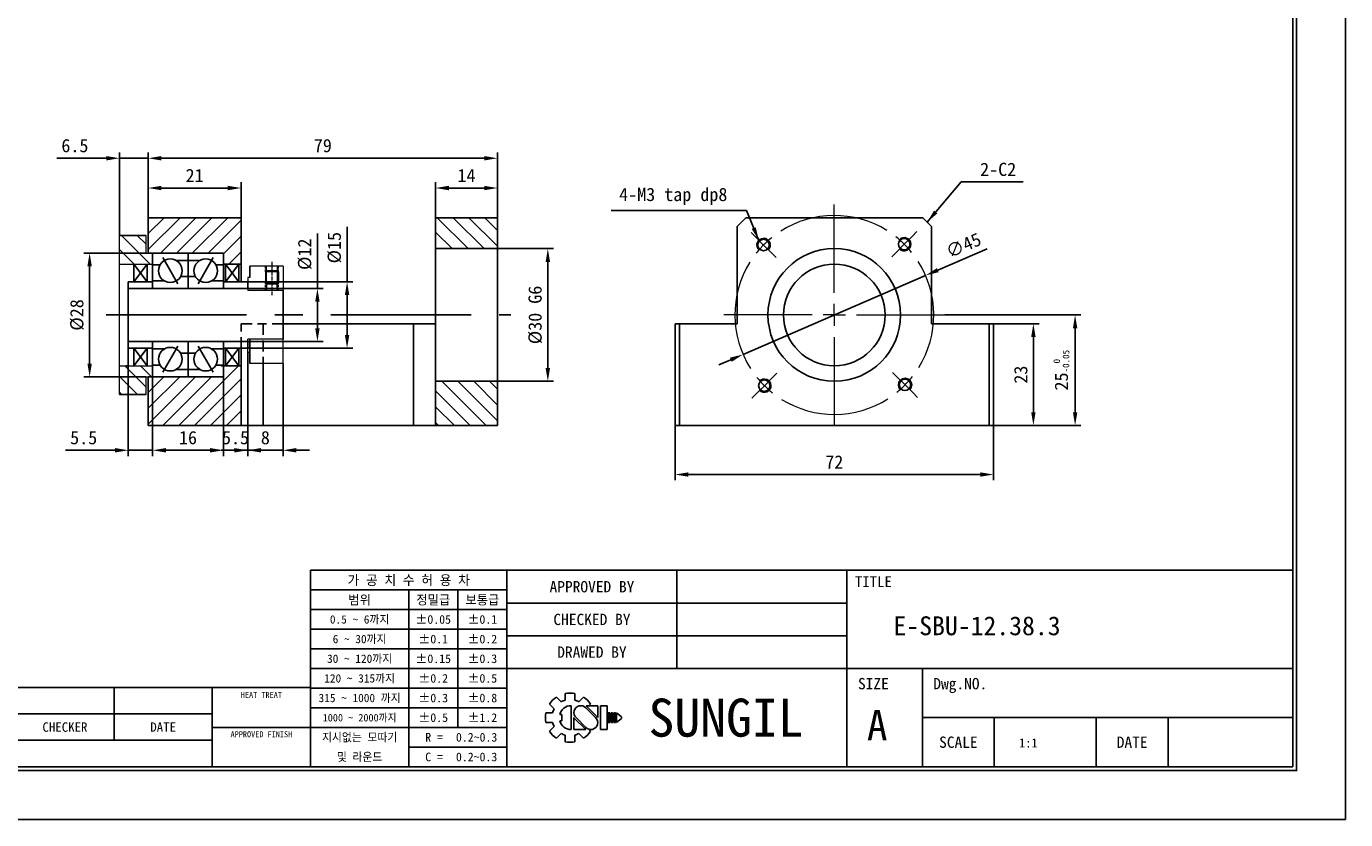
# Model space of a CAD drawing. Header units: millimetres. Extents: x 0 to 508, y 0 to 359.
# Tile 2 of 3: x 209 to 508, y 0 to 179. Entities that reach past the tile are written whole.
import ezdxf
from ezdxf.enums import TextEntityAlignment as Align

# ---------------------------------------------------------------- set-up
doc = ezdxf.new("R2010")
doc.units = ezdxf.units.MM
for name, pattern in [('CENTER', [50.8, 31.75, -6.35, 6.35, -6.35]), ('CENTER2', [1.125, 0.75, -0.125, 0.125, -0.125]), ('DASHED', [0.75, 0.5, -0.25])]:
    doc.linetypes.add(name, pattern=pattern)
doc.layers.get('0').update_dxf_attribs({"linetype": 'CONTINUOUS'})
doc.layers.get('DEFPOINTS').update_dxf_attribs({"linetype": 'CONTINUOUS'})
for name, color, linetype in [('center', 1, 'CENTER'), ('hidden', 2, 'DASHED'), ('L1', 7, 'CONTINUOUS'), ('OUTLINE', 7, 'CONTINUOUS')]:
    doc.layers.add(name, color=color, linetype=linetype)
doc.dimstyles.get("Standard").update_dxf_attribs({"dimtxt": 3, "dimasz": 3, "dimexe": 1.3, "dimexo": 0, "dimgap": 1.3, "dimtad": 1, "dimdec": 3, "dimzin": 11, "dimdsep": 46, "dimtxsty": 'Standard', "dimcen": 0, "dimclrd": 5, "dimclre": 5, "dimclrt": 3, "dimadec": 0, "dimazin": 0, "dimtfac": 0.6, "dimtdec": 3, "dimtmove": 0, "dimatfit": 3, "dimfxl": 1.25, "dimtolj": 1, "dimtzin": 11, "dimarcsym": 0})

# ---------------------------------------------------------------- blocks, each defined once
blk = doc.blocks.new('표제란')
at = {"layer": 'L1', "color": 0}
for p, q in [((297, 0), (297, 210)), ((0, 0), (297, 0))]:
    blk.add_line(p, q, dxfattribs=at)
at = {"layer": 'L1'}
for p, q in [((290, 33), (160, 33)), ((160, 33), (160, 7)), ((186, 33), (186, 7)), ((208.5, 33), (208.5, 20)), ((231, 33), (231, 7)), ((186, 30.4), (160, 30.4)), ((173, 30.4), (173, 7)), ((179.5, 30.4), (179.5, 12.2)), ((231, 28.67), (186, 28.67)), ((186, 27.8), (160, 27.8)), ((186, 25.2), (160, 25.2)), ((231, 24.33), (186, 24.33)), ((186, 22.6), (160, 22.6)), ((186, 20), (160, 20)), ((290, 20), (186, 20)), ((241, 20), (241, 7)), ((160, 17.5), (62, 17.5)), ((134, 17.5), (134, 10.5)), ((147, 17.5), (147, 7)), ((186, 17.4), (160, 17.4)), ((192.55, 16.22), (193.17, 15.6)), ((193.7, 16.69), (193.7, 15.81)), ((195, 16.69), (195, 15.81)), ((195.52, 15.6), (196.14, 16.22)), ((147, 14), (62, 14)), ((186, 14.8), (160, 14.8)), ((191.15, 14.15), (192.03, 14.15)), ((191.15, 14.15), (192.03, 14.15)), ((191.63, 15.3), (192.25, 14.68)), ((194.5, 15.08), (194.5, 11.92)), ((197.74, 13.5), (196.41, 14.83)), ((198.02, 13.53), (196.47, 15.08)), ((196.47, 15.08), (198.02, 15.08)), ((196.84, 15.08), (197.06, 15.3)), ((198.02, 15.08), (198.02, 13.5)), ((198.39, 15.08), (198.39, 11.92)), ((198.39, 15.08), (199.26, 15.08)), ((199.26, 15.08), (199.26, 11.92)), ((199.41, 14.15), (199.41, 12.85)), ((199.41, 14.15), (199.62, 14.15)), ((199.62, 14.15), (199.62, 12.85)), ((199.78, 14.15), (199.78, 12.85)), ((199.78, 14.15), (199.99, 14.15)), ((199.99, 14.15), (199.99, 12.85)), ((200.14, 14.15), (200.14, 12.85)), ((200.14, 14.15), (200.36, 14.15)), ((200.36, 14.15), (200.36, 12.85)), ((200.51, 14.15), (200.51, 12.85)), ((200.51, 14.15), (201.16, 13.61)), ((191.15, 12.85), (192.03, 12.85)), ((191.63, 11.7), (192.25, 12.32)), ((192.98, 13.93), (193.28, 13.93)), ((192.98, 13.07), (193.28, 13.07)), ((193.28, 13.93), (193.28, 13.07)), ((194.86, 13.5), (194.86, 11.92)), ((194.86, 13.47), (196.42, 11.92)), ((195.14, 13.5), (196.47, 12.17)), ((199.41, 12.85), (199.62, 12.85)), ((199.78, 12.85), (199.99, 12.85)), ((200.14, 12.85), (200.36, 12.85)), ((201.16, 13.39), (200.51, 12.85)), ((201.16, 13.61), (201.16, 13.5)), ((201.16, 13.61), (201.16, 13.39)), ((201.16, 13.5), (201.16, 13.39)), ((290, 13.5), (241, 13.5)), ((250.5, 13.5), (250.5, 7)), ((264, 13.5), (264, 7)), ((273.5, 13.5), (273.5, 7)), ((147, 10.5), (62, 10.5)), ((147, 12.2), (160, 12.2)), ((186, 12.2), (160, 12.2)), ((192.55, 10.78), (193.17, 11.4)), ((193.7, 11.19), (193.7, 10.31)), ((194.86, 11.92), (196.42, 11.92)), ((195, 11.19), (195, 10.31)), ((195.52, 11.4), (196.14, 10.78)), ((196.79, 11.98), (197.06, 11.7)), ((198.39, 11.92), (199.26, 11.92)), ((186, 9.6), (173, 9.6))]:
    blk.add_line(p, q, dxfattribs=at)
at = {"layer": 'L1', "const_width": 0.25}
blk.add_lwpolyline([(290.5, 6.5), (290.5, 203.5), (10, 203.5), (10, 6.5)], close=True, dxfattribs=at)
at = {"layer": 'L1'}
blk.add_lwpolyline([(290, 7), (290, 203), (10.5, 203), (10.5, 7)], close=True, dxfattribs=at)
for centre, radius, start, end in [((194.35, 13.5), 3.26, 123.4943, 146.5057), ((194.35, 13.5), 2.4, 105.6872, 119.3128), ((194.35, 13.5), 3.26, 78.4943, 101.5057), ((194.35, 13.5), 2.4, 60.6872, 74.3128), ((194.35, 13.5), 3.26, 33.4943, 56.5057), ((194.35, 13.5), 3.26, 168.4943, 191.5057), ((194.35, 13.5), 2.4, 150.6872, 164.3128), ((194.5, 13.5), 1.58, 90, 164.0671), ((195.78, 14.16), 0.919, 43.2202, 225.8282), ((194.35, 13.5), 2.4, 195.6872, 209.3128), ((194.5, 13.5), 1.58, 195.9329, 270), ((197.1, 12.84), 0.919, 223.2202, 45.8282), ((194.35, 13.5), 3.26, 213.4943, 236.5057), ((194.35, 13.5), 2.4, 240.6872, 254.3128), ((194.35, 13.5), 2.4, 285.6872, 299.3128), ((194.35, 13.5), 3.26, 303.4943, 326.5057), ((194.35, 13.5), 3.26, 258.4943, 281.5057)]:
    blk.add_arc(centre, radius, start, end, dxfattribs=at)
for p in [(208.5, 28.67), (208.5, 24.33)]:
    blk.add_point(p, dxfattribs=at)
for s, height, p in [('가 공 치 수 허 용 차', 1.3, (173, 31.7)), ('APPROVED BY', 1.5, (197.25, 30.83)), ('TITLE', 1.444, (234.5, 31.5)), ('범위', 1.25, (166.5, 29.1)), ('정밀급', 1.25, (176.25, 29.1)), ('보통급', 1.25, (182.75, 29.1)), ('0.5 ~ 6까지', 1.1, (166.5, 26.5)), ('%%P0.05', 1.15, (176.25, 26.5)), ('%%P0.1', 1.15, (182.75, 26.5)), ('CHECKED BY', 1.5, (197.25, 26.5)), ('6 ~ 30까지', 1.1, (166.5, 23.9)), ('%%P0.1', 1.15, (176.25, 23.9)), ('%%P0.2', 1.15, (182.75, 23.9)), ('DRAWED BY', 1.5, (197.25, 22.17)), ('30 ~ 120까지', 1.1, (166.5, 21.3)), ('%%P0.15', 1.15, (176.25, 21.3)), ('%%P0.3', 1.15, (182.75, 21.3)), ('120 ~ 315까지', 1.1, (166.5, 18.7)), ('%%P0.2', 1.15, (176.25, 18.7)), ('%%P0.5', 1.15, (182.75, 18.7)), ('SIZE', 1.5, (234.5, 18)), ('Dwg.NO.', 1.5, (246, 18)), ('HEAT TREAT', 0.8, (153.5, 16.5)), ('315 ~ 1000 까지', 1.1, (166.5, 16.1)), ('%%P0.3', 1.15, (176.25, 16.1)), ('%%P0.8', 1.15, (182.75, 16.1)), ('SUNGIL', 5.032, (215, 13.5)), ('1000 ~ 2000까지', 0.99, (166.5, 13.49)), ('%%P0.5', 1.15, (176.25, 13.5)), ('%%P1.2', 1.15, (182.75, 13.5)), ('A', 4, (235, 12.5)), ('CHECKER', 1.25, (127.5, 12.25)), ('DATE', 1.25, (140.5, 12.25)), ('APPROVED FINISH', 0.8, (153.5, 11.3)), ('지시없는 모따기', 1.1, (166.5, 10.9)), ('R = ', 1.15, (176.75, 10.9)), ('SCALE', 1.5, (245.75, 10.25)), ('DATE', 1.5, (268.75, 10.25)), ('및 라운드', 1.1, (166.5, 8.3)), ('C = ', 1.15, (176.75, 8.3))]:
    blk.add_text(s, height=height, dxfattribs=at).set_placement(p, align=Align.MIDDLE_CENTER)
for tag, p in [('필렛', (179.25, 10.9)), ('모따기', (179.25, 8.3))]:
    blk.add_attdef(tag, text='', height=1.15, dxfattribs=at).set_placement(p, align=Align.MIDDLE_LEFT)
at = {"layer": 'OUTLINE', "ltscale": 0.5}
for tag, p, height in [('TITLE', (237.17, 24.41), 2.5), ('도번', (251.18, 15.64), 2.5), ('SCALE', (253.78, 9.55), 1.2), ('DATE', (277.02, 9.51), 1.2)]:
    blk.add_attdef(tag, p, '', height=height, dxfattribs=at)
blk = doc.blocks.new('SW_CENTERMARKSYMBOL_5')
at = {"color": 0, "linetype": 'Continuous', "lineweight": 0}
for p, q in [((15.82, 21), (15.82, 41)), ((-1.95, 33.58), (-3.02, 34.63)), ((-0.18, 31.82), (-1.95, 33.58)), ((31.64, 31.99), (33.4, 33.77)), ((33.4, 33.77), (34.46, 34.84)), ((-0.18, 31.82), (1.6, 30.06)), ((1.6, 30.06), (2.67, 29.01)), ((29.89, 30.22), (28.83, 29.15)), ((31.64, 31.99), (29.89, 30.22)), ((15.82, 16), (15.82, 18.5)), ((10.82, 16), (-9.18, 16)), ((15.82, 16), (13.32, 16)), ((15.82, 16), (15.82, 13.5)), ((15.82, 16), (18.32, 16)), ((20.82, 16), (40.82, 16)), ((15.82, 11), (15.82, -9)), ((30.04, 1.93), (28.98, 2.99)), ((0, 0), (-1.76, -1.78)), ((0, 0), (1.76, 1.78)), ((1.76, 1.78), (2.81, 2.84)), ((31.82, 0.18), (30.04, 1.93)), ((31.82, 0.18), (33.6, -1.58)), ((-1.76, -1.78), (-2.81, -2.84)), ((33.6, -1.58), (34.66, -2.64))]:
    blk.add_line(p, q, dxfattribs=at)
for start, end in [(58.0478, 122.583), (128.9492, 135.3154), (45.3154, 51.6816), (135.3154, 141.6816), (38.9492, 45.3154), (148.0478, 212.583), (328.0478, 32.583), (218.9492, 225.3154), (308.9492, 315.3154), (315.3154, 321.6816), (225.3154, 231.6816), (238.0478, 302.583)]:
    blk.add_arc((15.82, 16), 22.5, start, end, dxfattribs=at)
blk = doc.blocks.new('*D24')
at = {"layer": 'DEFPOINTS', "color": 0, "ltscale": 0.5}
for p in [(412.55, 123.1), (371.25, 105.22)]:
    blk.add_point(p, dxfattribs=at)
at = {"layer": 'OUTLINE', "color": 5, "lineweight": -2, "ltscale": 0.5}
for p, q in [((426.45, 129.11), (415.3, 124.29)), ((371.25, 105.22), (412.55, 123.1)), ((368.5, 104.03), (365.75, 102.84))]:
    blk.add_line(p, q, dxfattribs=at)
at = {"layer": 'OUTLINE', "color": 5, "ltscale": 0.5}
for points in [[(415.11, 124.75), (415.5, 123.83), (412.55, 123.1)], [(368.3, 104.49), (368.7, 103.57), (371.25, 105.22)]]:
    blk.add_solid(points, dxfattribs=at)
at = {"layer": 'OUTLINE', "color": 3, "ltscale": 0.5, "insert": (421.13, 129.9), "char_height": 3, "attachment_point": 5, "rotation": 23.4002}
blk.add_mtext('\\A1;∅45', dxfattribs=at)
blk = doc.blocks.new('*D25')
at = {"layer": 'DEFPOINTS', "color": 0, "ltscale": 0.5}
for p in [(355.9, 89.16), (427.9, 89.16), (427.9, 78.06)]:
    blk.add_point(p, dxfattribs=at)
at = {"layer": 'OUTLINE', "color": 5, "lineweight": -2, "ltscale": 0.5}
for p, q in [((355.9, 89.16), (355.9, 76.76)), ((427.9, 89.16), (427.9, 76.76)), ((358.9, 78.06), (424.9, 78.06))]:
    blk.add_line(p, q, dxfattribs=at)
at = {"layer": 'OUTLINE', "color": 5, "ltscale": 0.5}
for points in [[(358.9, 78.56), (358.9, 77.56), (355.9, 78.06)], [(424.9, 78.56), (424.9, 77.56), (427.9, 78.06)]]:
    blk.add_solid(points, dxfattribs=at)
at = {"layer": 'OUTLINE', "color": 3, "ltscale": 0.5, "insert": (391.9, 80.9), "char_height": 3, "attachment_point": 5}
blk.add_mtext('\\A1;72', dxfattribs=at)
blk = doc.blocks.new('*D26')
at = {"layer": 'DEFPOINTS', "color": 0, "ltscale": 0.5}
for p in [(427.9, 112.16), (427.9, 89.16), (436.93, 89.16)]:
    blk.add_point(p, dxfattribs=at)
at = {"layer": 'OUTLINE', "color": 5, "lineweight": -2, "ltscale": 0.5}
for p, q in [((427.9, 112.16), (438.23, 112.16)), ((436.93, 109.16), (436.93, 92.16)), ((427.9, 89.16), (438.23, 89.16))]:
    blk.add_line(p, q, dxfattribs=at)
at = {"layer": 'OUTLINE', "color": 5, "ltscale": 0.5}
for points in [[(436.43, 109.16), (437.43, 109.16), (436.93, 112.16)], [(436.43, 92.16), (437.43, 92.16), (436.93, 89.16)]]:
    blk.add_solid(points, dxfattribs=at)
at = {"layer": 'OUTLINE', "color": 3, "ltscale": 0.5, "insert": (434.09, 100.66), "char_height": 3, "attachment_point": 5, "rotation": 90}
blk.add_mtext('\\A1;23', dxfattribs=at)
blk = doc.blocks.new('*D27')
at = {"layer": 'DEFPOINTS', "color": 0, "ltscale": 0.5}
for p in [(416.9, 114.16), (446.37, 114.16), (427.9, 89.16)]:
    blk.add_point(p, dxfattribs=at)
at = {"layer": 'OUTLINE', "color": 5, "lineweight": -2, "ltscale": 0.5}
for p, q in [((416.9, 114.16), (447.67, 114.16)), ((446.37, 92.16), (446.37, 111.16)), ((427.9, 89.16), (447.67, 89.16))]:
    blk.add_line(p, q, dxfattribs=at)
at = {"layer": 'OUTLINE', "color": 5, "ltscale": 0.5}
for points in [[(445.87, 111.16), (446.87, 111.16), (446.37, 114.16)], [(445.87, 92.16), (446.87, 92.16), (446.37, 89.16)]]:
    blk.add_solid(points, dxfattribs=at)
at = {"layer": 'OUTLINE', "color": 3, "ltscale": 0.5, "insert": (443.25, 101.66), "char_height": 3, "attachment_point": 5, "rotation": 90}
blk.add_mtext('\\A1;25{\\C3;\\H1.5;\\S  0^ -0.05;}', dxfattribs=at)
blk = doc.blocks.new('*D28')
at = {"layer": 'DEFPOINTS', "color": 0, "ltscale": 0.5}
for p in [(315.72, 129.16), (315.72, 99.16), (327.11, 99.16)]:
    blk.add_point(p, dxfattribs=at)
at = {"layer": 'OUTLINE', "color": 5, "lineweight": -2, "ltscale": 0.5}
for p, q in [((315.72, 129.16), (328.41, 129.16)), ((327.11, 126.16), (327.11, 102.16)), ((315.72, 99.16), (328.41, 99.16))]:
    blk.add_line(p, q, dxfattribs=at)
at = {"layer": 'OUTLINE', "color": 5, "ltscale": 0.5}
for points in [[(326.61, 126.16), (327.61, 126.16), (327.11, 129.16)], [(326.61, 102.16), (327.61, 102.16), (327.11, 99.16)]]:
    blk.add_solid(points, dxfattribs=at)
at = {"layer": 'OUTLINE', "color": 3, "ltscale": 0.5, "insert": (324.28, 114.16), "char_height": 3, "attachment_point": 5, "rotation": 90}
blk.add_mtext('\\A1;%%c30 G6', dxfattribs=at)
blk = doc.blocks.new('*D29')
at = {"layer": 'DEFPOINTS', "color": 0, "ltscale": 0.5}
for p in [(301.72, 142.87), (301.72, 136.16), (315.72, 136.16)]:
    blk.add_point(p, dxfattribs=at)
at = {"layer": 'OUTLINE', "color": 5, "lineweight": -2, "ltscale": 0.5}
for p, q in [((301.72, 136.16), (301.72, 144.17)), ((315.72, 136.16), (315.72, 144.17)), ((312.72, 142.87), (304.72, 142.87))]:
    blk.add_line(p, q, dxfattribs=at)
at = {"layer": 'OUTLINE', "color": 5, "ltscale": 0.5}
for points in [[(304.72, 143.37), (304.72, 142.37), (301.72, 142.87)], [(312.72, 143.37), (312.72, 142.37), (315.72, 142.87)]]:
    blk.add_solid(points, dxfattribs=at)
at = {"layer": 'OUTLINE', "color": 3, "ltscale": 0.5, "insert": (308.72, 145.71), "char_height": 3, "attachment_point": 5}
blk.add_mtext('\\A1;14', dxfattribs=at)
blk = doc.blocks.new('*D30')
at = {"layer": 'DEFPOINTS', "color": 0, "ltscale": 0.5}
for p in [(236.72, 142.87), (236.72, 136.16), (257.72, 136.16)]:
    blk.add_point(p, dxfattribs=at)
at = {"layer": 'OUTLINE', "color": 5, "lineweight": -2, "ltscale": 0.5}
for p, q in [((236.72, 136.16), (236.72, 144.17)), ((257.72, 136.16), (257.72, 144.17)), ((254.72, 142.87), (239.72, 142.87))]:
    blk.add_line(p, q, dxfattribs=at)
at = {"layer": 'OUTLINE', "color": 5, "ltscale": 0.5}
for points in [[(239.72, 143.37), (239.72, 142.37), (236.72, 142.87)], [(254.72, 143.37), (254.72, 142.37), (257.72, 142.87)]]:
    blk.add_solid(points, dxfattribs=at)
at = {"layer": 'OUTLINE', "color": 3, "ltscale": 0.5, "insert": (247.22, 145.71), "char_height": 3, "attachment_point": 5}
blk.add_mtext('\\A1;21', dxfattribs=at)
blk = doc.blocks.new('*D31')
at = {"layer": 'DEFPOINTS', "color": 0, "ltscale": 0.5}
for p in [(230.22, 149.61), (236.72, 136.16), (230.22, 132.16)]:
    blk.add_point(p, dxfattribs=at)
at = {"layer": 'OUTLINE', "color": 5, "lineweight": -2, "ltscale": 0.5}
for p, q in [((227.22, 149.61), (216.06, 149.61)), ((230.22, 132.16), (230.22, 150.91)), ((236.72, 149.61), (230.22, 149.61)), ((236.72, 136.16), (236.72, 150.91)), ((239.72, 149.61), (242.72, 149.61))]:
    blk.add_line(p, q, dxfattribs=at)
at = {"layer": 'OUTLINE', "color": 5, "ltscale": 0.5}
for points in [[(227.22, 150.11), (227.22, 149.11), (230.22, 149.61)], [(239.72, 150.11), (239.72, 149.11), (236.72, 149.61)]]:
    blk.add_solid(points, dxfattribs=at)
at = {"layer": 'OUTLINE', "color": 3, "ltscale": 0.5, "insert": (220.14, 152.45), "char_height": 3, "attachment_point": 5}
blk.add_mtext('\\A1;6.5', dxfattribs=at)
blk = doc.blocks.new('*D32')
at = {"layer": 'DEFPOINTS', "color": 0, "ltscale": 0.5}
for p in [(315.72, 149.61), (236.72, 135.92), (315.72, 136.16)]:
    blk.add_point(p, dxfattribs=at)
at = {"layer": 'OUTLINE', "color": 5, "lineweight": -2, "ltscale": 0.5}
for p, q in [((236.72, 135.92), (236.72, 150.91)), ((239.72, 149.61), (312.72, 149.61)), ((315.72, 136.16), (315.72, 150.91))]:
    blk.add_line(p, q, dxfattribs=at)
at = {"layer": 'OUTLINE', "color": 5, "ltscale": 0.5}
for points in [[(239.72, 150.11), (239.72, 149.11), (236.72, 149.61)], [(312.72, 150.11), (312.72, 149.11), (315.72, 149.61)]]:
    blk.add_solid(points, dxfattribs=at)
at = {"layer": 'OUTLINE', "color": 3, "ltscale": 0.5, "insert": (276.22, 152.45), "char_height": 3, "attachment_point": 5}
blk.add_mtext('\\A1;79', dxfattribs=at)
blk = doc.blocks.new('*D33')
at = {"layer": 'DEFPOINTS', "color": 0, "ltscale": 0.5}
for p in [(259.22, 120.16), (259.22, 108.16), (274.99, 108.16)]:
    blk.add_point(p, dxfattribs=at)
at = {"layer": 'OUTLINE', "color": 5, "lineweight": -2, "ltscale": 0.5}
for p, q in [((274.99, 120.16), (274.99, 132.62)), ((259.22, 120.16), (276.29, 120.16)), ((274.99, 111.16), (274.99, 117.16)), ((259.22, 108.16), (276.29, 108.16))]:
    blk.add_line(p, q, dxfattribs=at)
at = {"layer": 'OUTLINE', "color": 5, "ltscale": 0.5}
for points in [[(274.49, 117.16), (275.49, 117.16), (274.99, 120.16)], [(274.49, 111.16), (275.49, 111.16), (274.99, 108.16)]]:
    blk.add_solid(points, dxfattribs=at)
at = {"layer": 'OUTLINE', "color": 3, "ltscale": 0.5, "insert": (272.15, 127.89), "char_height": 3, "attachment_point": 5, "rotation": 90}
blk.add_mtext('\\A1;%%C12', dxfattribs=at)
blk = doc.blocks.new('*D34')
at = {"layer": 'DEFPOINTS', "color": 0, "ltscale": 0.5}
for p in [(259.22, 121.66), (257.72, 106.66), (281.7, 106.66)]:
    blk.add_point(p, dxfattribs=at)
at = {"layer": 'OUTLINE', "color": 5, "lineweight": -2, "ltscale": 0.5}
for p, q in [((281.7, 121.66), (281.7, 134.11)), ((259.22, 121.66), (283, 121.66)), ((281.7, 109.66), (281.7, 118.66)), ((257.72, 106.66), (283, 106.66))]:
    blk.add_line(p, q, dxfattribs=at)
at = {"layer": 'OUTLINE', "color": 5, "ltscale": 0.5}
for points in [[(281.2, 118.66), (282.2, 118.66), (281.7, 121.66)], [(281.2, 109.66), (282.2, 109.66), (281.7, 106.66)]]:
    blk.add_solid(points, dxfattribs=at)
at = {"layer": 'OUTLINE', "color": 3, "ltscale": 0.5, "insert": (278.86, 129.38), "char_height": 3, "attachment_point": 5, "rotation": 90}
blk.add_mtext('\\A1;%%C15', dxfattribs=at)
blk = doc.blocks.new('*D35')
at = {"layer": 'DEFPOINTS', "color": 0, "ltscale": 0.5}
for p in [(236.22, 128.16), (223.47, 100.16), (236.22, 100.16)]:
    blk.add_point(p, dxfattribs=at)
at = {"layer": 'OUTLINE', "color": 5, "lineweight": -2, "ltscale": 0.5}
for p, q in [((236.22, 128.16), (222.17, 128.16)), ((223.47, 125.16), (223.47, 103.16)), ((236.22, 100.16), (222.17, 100.16))]:
    blk.add_line(p, q, dxfattribs=at)
at = {"layer": 'OUTLINE', "color": 5, "ltscale": 0.5}
for points in [[(222.97, 125.16), (223.97, 125.16), (223.47, 128.16)], [(222.97, 103.16), (223.97, 103.16), (223.47, 100.16)]]:
    blk.add_solid(points, dxfattribs=at)
at = {"layer": 'OUTLINE', "color": 3, "ltscale": 0.5, "insert": (220.63, 114.16), "char_height": 3, "attachment_point": 5, "rotation": 90}
blk.add_mtext('\\A1;%%C28', dxfattribs=at)
blk = doc.blocks.new('*D36')
at = {"layer": 'DEFPOINTS', "color": 0, "ltscale": 0.5}
for p in [(232.22, 106.66), (237.72, 100.16), (232.22, 83.55)]:
    blk.add_point(p, dxfattribs=at)
at = {"layer": 'OUTLINE', "color": 5, "lineweight": -2, "ltscale": 0.5}
for p, q in [((232.22, 106.66), (232.22, 82.25)), ((237.72, 100.16), (237.72, 82.25)), ((229.22, 83.55), (218.04, 83.55)), ((237.72, 83.55), (232.22, 83.55)), ((240.72, 83.55), (243.72, 83.55))]:
    blk.add_line(p, q, dxfattribs=at)
at = {"layer": 'OUTLINE', "color": 5, "ltscale": 0.5}
for points in [[(229.22, 84.05), (229.22, 83.05), (232.22, 83.55)], [(240.72, 84.05), (240.72, 83.05), (237.72, 83.55)]]:
    blk.add_solid(points, dxfattribs=at)
at = {"layer": 'OUTLINE', "color": 3, "ltscale": 0.5, "insert": (222.13, 86.38), "char_height": 3, "attachment_point": 5}
blk.add_mtext('\\A1;5.5', dxfattribs=at)
blk = doc.blocks.new('*D37')
at = {"layer": 'DEFPOINTS', "color": 0, "ltscale": 0.5}
for p in [(237.72, 100.16), (253.72, 100.16), (253.72, 83.55)]:
    blk.add_point(p, dxfattribs=at)
at = {"layer": 'OUTLINE', "color": 5, "lineweight": -2, "ltscale": 0.5}
for p, q in [((237.72, 100.16), (237.72, 82.25)), ((253.72, 100.16), (253.72, 82.25)), ((240.72, 83.55), (250.72, 83.55))]:
    blk.add_line(p, q, dxfattribs=at)
at = {"layer": 'OUTLINE', "color": 5, "ltscale": 0.5}
for points in [[(240.72, 84.05), (240.72, 83.05), (237.72, 83.55)], [(250.72, 84.05), (250.72, 83.05), (253.72, 83.55)]]:
    blk.add_solid(points, dxfattribs=at)
at = {"layer": 'OUTLINE', "color": 3, "ltscale": 0.5, "insert": (245.72, 86.39), "char_height": 3, "attachment_point": 5}
blk.add_mtext('\\A1;16', dxfattribs=at)
blk = doc.blocks.new('*D38')
at = {"layer": 'DEFPOINTS', "color": 0, "ltscale": 0.5}
for p in [(259.22, 105.66), (253.72, 100.16), (259.22, 83.55)]:
    blk.add_point(p, dxfattribs=at)
at = {"layer": 'OUTLINE', "color": 5, "lineweight": -2, "ltscale": 0.5}
for p, q in [((259.22, 105.66), (259.22, 82.25)), ((253.72, 100.16), (253.72, 82.25)), ((250.72, 83.55), (247.72, 83.55)), ((253.72, 83.55), (259.22, 83.55)), ((262.22, 83.55), (265.22, 83.55))]:
    blk.add_line(p, q, dxfattribs=at)
at = {"layer": 'OUTLINE', "color": 5, "ltscale": 0.5}
for points in [[(250.72, 84.05), (250.72, 83.05), (253.72, 83.55)], [(262.22, 84.05), (262.22, 83.05), (259.22, 83.55)]]:
    blk.add_solid(points, dxfattribs=at)
at = {"layer": 'OUTLINE', "color": 3, "ltscale": 0.5, "insert": (256.47, 86.38), "char_height": 3, "attachment_point": 5}
blk.add_mtext('\\A1;5.5', dxfattribs=at)
blk = doc.blocks.new('*D39')
at = {"layer": 'DEFPOINTS', "color": 0, "ltscale": 0.5}
for p in [(259.22, 105.66), (267.22, 103.16), (267.22, 83.55)]:
    blk.add_point(p, dxfattribs=at)
at = {"layer": 'OUTLINE', "color": 5, "lineweight": -2, "ltscale": 0.5}
for p, q in [((259.22, 105.66), (259.22, 82.25)), ((267.22, 103.16), (267.22, 82.25)), ((256.22, 83.55), (253.22, 83.55)), ((259.22, 83.55), (267.22, 83.55)), ((270.22, 83.55), (273.22, 83.55))]:
    blk.add_line(p, q, dxfattribs=at)
at = {"layer": 'OUTLINE', "color": 5, "ltscale": 0.5}
for points in [[(256.22, 84.05), (256.22, 83.05), (259.22, 83.55)], [(270.22, 84.05), (270.22, 83.05), (267.22, 83.55)]]:
    blk.add_solid(points, dxfattribs=at)
at = {"layer": 'OUTLINE', "color": 3, "ltscale": 0.5, "insert": (263.22, 86.39), "char_height": 3, "attachment_point": 5}
blk.add_mtext('\\A1;8', dxfattribs=at)

msp = doc.modelspace()

# ---------------------------------------------------------------- hatches: boundary and pattern name
at = {"layer": 'OUTLINE', "ltscale": 0.5}
h = msp.add_hatch(dxfattribs=at)
h.set_pattern_fill('ANSI31', color=5, scale=0.8, style=0)
h.paths.add_polyline_path([(257.7247, 136.1594), (236.7247, 136.1594), (236.7247, 128.1594), (237.7247, 128.1594), (253.7247, 128.1594), (253.7247, 125.6594), (257.7247, 125.6594)])
h.paths.add_polyline_path([(257.7247, 102.6594), (253.7247, 102.6594), (253.7247, 100.1594), (236.7247, 100.1594), (236.7247, 89.1594), (257.7247, 89.1594)])
h = msp.add_hatch(dxfattribs=at)
h.set_pattern_fill('ANSI31', color=5, scale=0.8, angle=90, style=0)
h.paths.add_polyline_path([(315.7247, 136.1594), (301.7247, 136.1594), (301.7247, 129.1594), (315.7247, 129.1594)])
h.paths.add_polyline_path([(315.7247, 99.1594), (301.7247, 99.1594), (301.7247, 89.1594), (315.7247, 89.1594)])
h = msp.add_hatch(dxfattribs=at)
h.set_pattern_fill('ANSI31', color=5, scale=0.8, angle=90, style=0)
h.paths.add_polyline_path([(236.2247, 132.1596), (230.2247, 132.1596), (230.2247, 125.6594), (237.7247, 125.6594), (237.7247, 128.1594), (236.2247, 128.1594)])
h.paths.add_polyline_path([(236.2247, 100.1594), (237.7247, 100.1594), (237.7247, 102.6594), (230.2247, 102.6594), (230.2247, 96.1596), (236.2247, 96.1596)])

# ---------------------------------------------------------------- linework, layer by layer
at = {"linetype": 'ByBlock', "lineweight": 9}
for p, q in [((230.2247, 96.1596), (230.2247, 132.1596)), ((236.2247, 128.1594), (236.2247, 132.1596)), ((236.2247, 96.1596), (236.2247, 100.1594))]:
    msp.add_line(p, q, dxfattribs=at)
for p, q in [((236.2247, 132.1596), (230.2247, 132.1596)), ((259.7247, 125.1594), (259.7247, 122.6594)), ((267.2247, 119.6594), (267.2247, 108.6594)), ((259.7247, 105.6594), (259.7247, 108.6594)), ((259.7247, 103.1594), (259.7247, 105.6594)), ((236.2247, 96.1596), (230.2247, 96.1596))]:
    msp.add_line(p, q)
at = {"lineweight": 9}
for p, q in [((230.2247, 125.6594), (237.7247, 125.6594)), ((236.2247, 128.1594), (237.7247, 128.1594)), ((237.7247, 120.1594), (237.7247, 128.1594)), ((259.7247, 122.6594), (259.2247, 122.6594)), ((259.2247, 122.6594), (259.2247, 119.6594)), ((267.2247, 125.1594), (259.7247, 125.1594)), ((263.2247, 123.9094), (263.4747, 124.1594)), ((263.2247, 123.9094), (263.2247, 121.4094)), ((266.2247, 123.9094), (263.2247, 123.9094)), ((263.4747, 124.1594), (263.4747, 125.1594)), ((265.9747, 124.1594), (263.4747, 124.1594)), ((265.9747, 124.1594), (265.9747, 125.1594)), ((266.2247, 123.9094), (265.9747, 124.1594)), ((266.2247, 123.9094), (266.2247, 121.4094)), ((267.2247, 125.1594), (267.2247, 119.6594)), ((267.2247, 119.6594), (259.2247, 119.6594)), ((266.2247, 121.4094), (263.2247, 121.4094)), ((263.2247, 121.4094), (263.4747, 121.1594)), ((263.4747, 119.6594), (263.4747, 121.1594)), ((265.9747, 121.1594), (263.4747, 121.1594)), ((263.5747, 120.1594), (263.5747, 121.1594)), ((265.8747, 120.1594), (263.5747, 120.1594)), ((265.8747, 120.1594), (265.8747, 121.1594)), ((266.2247, 121.4094), (265.9747, 121.1594)), ((265.9747, 119.6594), (265.9747, 121.1594)), ((237.7247, 100.1594), (237.7247, 108.1594)), ((267.2247, 108.6594), (259.2247, 108.6594)), ((259.2247, 105.6594), (259.2247, 108.6594)), ((267.2247, 103.1594), (267.2247, 108.6594)), ((259.7247, 105.6594), (259.2247, 105.6594)), ((230.2247, 102.6594), (237.7247, 102.6594)), ((267.2247, 103.1594), (259.7247, 103.1594)), ((236.2247, 100.1594), (237.7247, 100.1594))]:
    msp.add_line(p, q, dxfattribs=at)
at = {"color": 0, "lineweight": 9}
for p, q in [((263.4747, 121.1594), (263.4747, 124.1594)), ((265.9747, 121.1594), (265.9747, 124.1594)), ((263.5747, 120.1594), (259.2247, 120.1594)), ((267.2247, 120.1594), (265.8747, 120.1594)), ((267.2247, 108.1594), (259.2247, 108.1594))]:
    msp.add_line(p, q, dxfattribs=at)
at = {"layer": 'center', "color": 1, "linetype": 'CENTER2', "lineweight": 9}
msp.add_line((264.7247, 118.6594), (264.7247, 126.1594), dxfattribs=at)
at = {"layer": 'center'}
msp.add_line((227.2247, 114.1594), (318.7247, 114.1594), dxfattribs=at)
at = {"layer": 'hidden', "lineweight": 9}
for p, q in [((263.2247, 123.9094), (263.2247, 125.1594)), ((266.2247, 123.9094), (266.2247, 125.1594)), ((263.2247, 119.6594), (263.2247, 121.4094)), ((266.2247, 119.6594), (266.2247, 121.4094))]:
    msp.add_line(p, q, dxfattribs=at)
at = {"layer": 'hidden', "ltscale": 5}
for p, q in [((257.7247, 112.1594), (262.7247, 112.1594)), ((257.7247, 106.6594), (257.7247, 112.1594)), ((262.7247, 112.1594), (262.7247, 103.1594)), ((267.2247, 112.1594), (262.7247, 112.1594))]:
    msp.add_line(p, q, dxfattribs=at)
at = {"layer": 'OUTLINE'}
for p, q in [((236.7247, 136.1594), (236.7247, 128.1594)), ((236.7247, 136.1594), (257.7247, 136.1594)), ((257.7247, 125.6594), (257.7247, 136.1594)), ((301.7247, 136.1594), (301.7247, 129.1594)), ((301.7247, 136.1594), (315.7247, 136.1594)), ((315.7247, 136.1594), (315.7247, 129.1594)), ((371.9019, 136.1594), (369.9019, 134.1594)), ((371.9019, 136.1594), (411.9019, 136.1594)), ((413.9019, 134.1594), (411.9019, 136.1594)), ((369.9019, 112.1594), (369.9019, 134.1594)), ((413.9019, 134.1594), (413.9019, 112.1594)), ((301.7247, 129.1594), (315.7247, 129.1594)), ((301.7247, 129.1594), (301.7247, 99.1594)), ((315.7247, 129.1594), (315.7247, 99.1594)), ((233.4747, 125.6594), (236.4747, 121.6594)), ((233.4747, 121.6594), (236.4747, 125.6594)), ((233.4747, 121.6594), (233.4747, 125.6594)), ((236.4747, 121.6594), (236.4747, 125.6594)), ((236.7247, 128.1594), (253.7247, 128.1594)), ((237.7247, 128.1594), (237.7247, 120.1594)), ((237.7247, 128.1594), (237.7247, 120.1594)), ((237.7247, 125.4927), (239.4153, 125.4927)), ((240.0164, 127.1183), (243.4331, 121.2005)), ((243.0581, 126.4688), (245.7247, 126.4688)), ((245.7247, 128.1594), (245.7247, 120.1594)), ((248.3914, 126.4688), (245.7247, 126.4688)), ((251.4331, 127.1183), (248.0164, 121.2005)), ((253.7247, 125.4927), (252.0341, 125.4927)), ((253.7247, 125.6594), (253.7247, 128.1594)), ((253.7247, 128.1594), (253.7247, 120.1594)), ((253.7247, 125.6594), (257.7247, 125.6594)), ((253.7247, 125.6594), (253.7247, 120.1594)), ((254.2247, 125.6594), (257.2247, 121.6594)), ((254.2247, 121.6594), (257.2247, 125.6594)), ((254.2247, 121.6594), (254.2247, 125.6594)), ((257.2247, 121.6594), (257.2247, 125.6594)), ((257.7247, 125.6594), (257.7247, 121.6594)), ((244.0341, 122.826), (245.7247, 122.826)), ((247.4153, 122.826), (245.7247, 122.826)), ((232.2247, 121.6594), (237.7247, 121.6594)), ((232.2247, 120.1594), (232.2247, 121.6594)), ((232.2247, 120.1594), (237.7247, 120.1594)), ((232.2247, 108.1594), (232.2247, 120.1594)), ((237.7247, 121.85), (240.3914, 121.85)), ((237.7247, 120.1594), (253.7247, 120.1594)), ((253.7247, 121.85), (251.0581, 121.85)), ((253.7247, 121.6594), (259.2247, 121.6594)), ((253.7247, 120.1594), (253.7247, 121.6594)), ((253.7247, 120.1594), (259.2247, 120.1594)), ((259.2247, 121.6594), (259.2247, 120.1594)), ((296.7247, 112.1594), (267.2247, 112.1594)), ((296.7247, 89.1594), (296.7247, 112.1594)), ((296.7247, 112.1594), (301.7247, 112.1594)), ((355.9019, 89.1594), (355.9019, 112.1594)), ((355.9019, 112.1594), (356.9019, 112.1594)), ((356.9019, 112.1594), (356.9019, 89.1594)), ((356.9019, 112.1594), (369.9019, 112.1594)), ((413.9019, 112.1594), (426.9019, 112.1594)), ((426.9019, 89.1594), (426.9019, 112.1594)), ((426.9019, 112.1594), (427.9019, 112.1594)), ((427.9019, 112.1594), (427.9019, 89.1594)), ((232.2247, 108.1594), (237.7247, 108.1594)), ((232.2247, 106.6594), (232.2247, 108.1594)), ((237.7247, 108.1594), (237.7247, 100.1594)), ((237.7247, 108.1594), (237.7247, 100.1594)), ((237.7247, 108.1594), (253.7247, 108.1594)), ((245.7247, 100.1594), (245.7247, 108.1594)), ((253.7247, 108.1594), (253.7247, 100.1594)), ((253.7247, 108.1594), (259.2247, 108.1594)), ((253.7247, 106.6594), (253.7247, 108.1594)), ((253.7247, 108.1594), (253.7247, 102.6594)), ((259.2247, 106.6594), (259.2247, 108.1594)), ((232.2247, 106.6594), (237.7247, 106.6594)), ((233.4747, 106.6594), (233.4747, 102.6594)), ((233.4747, 106.6594), (236.4747, 102.6594)), ((233.4747, 102.6594), (236.4747, 106.6594)), ((236.4747, 106.6594), (236.4747, 102.6594)), ((237.7247, 106.4688), (240.3914, 106.4688)), ((240.0164, 101.2005), (243.4331, 107.1183)), ((244.0341, 105.4927), (245.7247, 105.4927)), ((247.4153, 105.4927), (245.7247, 105.4927)), ((251.4331, 101.2005), (248.0164, 107.1183)), ((253.7247, 106.4688), (251.0581, 106.4688)), ((253.7247, 106.6594), (259.2247, 106.6594)), ((254.2247, 106.6594), (254.2247, 102.6594)), ((254.2247, 106.6594), (257.2247, 102.6594)), ((254.2247, 102.6594), (257.2247, 106.6594)), ((257.2247, 106.6594), (257.2247, 102.6594)), ((257.7247, 106.6594), (257.7247, 102.6594)), ((231.7247, 102.6594), (232.2247, 102.6594)), ((237.7247, 102.826), (239.4153, 102.826)), ((243.0581, 101.85), (245.7247, 101.85)), ((248.3914, 101.85), (245.7247, 101.85)), ((253.7247, 102.826), (252.0341, 102.826)), ((253.2247, 102.6594), (253.7247, 102.6594)), ((253.7247, 100.1594), (253.7247, 102.6594)), ((257.7247, 102.6594), (253.7247, 102.6594)), ((257.7247, 89.1594), (257.7247, 102.6594)), ((262.7247, 103.1594), (262.7247, 89.1594)), ((236.7247, 100.1594), (236.7247, 89.1594)), ((253.7247, 100.1594), (236.7247, 100.1594)), ((315.7247, 99.1594), (301.7247, 99.1594)), ((301.7247, 99.1594), (301.7247, 89.1594)), ((315.7247, 99.1594), (315.7247, 89.1594)), ((257.7247, 89.1594), (236.7247, 89.1594)), ((262.7247, 89.1594), (257.7247, 89.1594)), ((296.7247, 89.1594), (262.7247, 89.1594)), ((301.7247, 89.1594), (296.7247, 89.1594)), ((315.7247, 89.1594), (301.7247, 89.1594)), ((356.9019, 89.1594), (355.9019, 89.1594)), ((426.9019, 89.1594), (356.9019, 89.1594)), ((427.9019, 89.1594), (426.9019, 89.1594))]:
    msp.add_line(p, q, dxfattribs=at)
for centre, radius in [((407.724, 130.1566), 1.3), ((375.9047, 129.9815), 1.3), ((391.9019, 114.1594), 15), ((241.7247, 124.1594), 2.6667), ((249.7247, 124.1594), 2.6667), ((391.9019, 114.1594), 11.5), ((241.7247, 104.1594), 2.6667), ((249.7247, 104.1594), 2.6667), ((376.0798, 98.1621), 1.3), ((407.8991, 98.3373), 1.3)]:
    msp.add_circle(centre, radius, dxfattribs=at)
at = {"layer": 'OUTLINE', "color": 5}
for centre, start, end in [((375.9047, 129.9815), 315.31537, 227.225583), ((407.724, 130.1566), 225.31537, 137.225583), ((376.0798, 98.1621), 225.31537, 137.225583), ((407.8991, 98.3373), 315.31537, 223.405157)]:
    msp.add_arc(centre, 1.5, start, end, dxfattribs=at)

# ---------------------------------------------------------------- block references
at = {"layer": 'center'}
msp.add_blockref('SW_CENTERMARKSYMBOL_5', (376.0798, 98.1621), dxfattribs=at)
at = {"layer": 'OUTLINE'}
ref = msp.add_blockref('표제란', (0, 0), dxfattribs=dict(at, xscale=1.7089192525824, yscale=1.7089192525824, zscale=1.7089192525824))
ref.add_attrib('SCALE', '1:1', (433.6914, 16.3245), dxfattribs={"ltscale": 0.5, "height": 2.0507})
ref.add_attrib('TITLE', 'E-SBU-12.38.3', (405.2971, 41.7077), dxfattribs={"ltscale": 0.5, "height": 4.272298})
ref.add_attrib('필렛', '0.2~0.3', dxfattribs={"layer": 'L1', "height": 1.96526}).set_placement((306.3238, 18.6272), align=Align.MIDDLE_LEFT)
ref.add_attrib('모따기', '0.2~0.3', dxfattribs={"layer": 'L1', "height": 1.96526}).set_placement((306.3238, 14.184), align=Align.MIDDLE_LEFT)

# ---------------------------------------------------------------- texts
at = {"layer": 'OUTLINE', "color": 3, "ltscale": 0.5, "char_height": 3}
for s, insert, attachment_point in [('\\A1;2-C2', (424.8822, 145.5499), 7), ('\\A1;4-M3 tap dp8', (367.7238, 139.0595), 9)]:
    msp.add_mtext(s, dxfattribs=dict(at, insert=insert, attachment_point=attachment_point))

# ---------------------------------------------------------------- dimensions: what is measured, and where the dimension line sits
at = {"layer": 'OUTLINE', "ltscale": 0.5}
for base, p1, p2, picture, middle in [((230.2247, 149.6145), (236.7247, 136.1594), (230.2247, 132.1596), '*D31', (220.1404, 152.4524)), ((315.7247, 149.6145), (236.7247, 135.9203), (315.7247, 136.1594), '*D32', (276.2247, 152.4544)), ((236.7247, 142.8712), (257.7247, 136.1594), (236.7247, 136.1594), '*D30', (247.2247, 145.7132)), ((301.7247, 142.8712), (315.7247, 136.1594), (301.7247, 136.1594), '*D29', (308.7247, 145.7132)), ((232.2247, 83.5475), (237.7247, 100.1594), (232.2247, 106.6594), '*D36', (222.1305, 86.3835)), ((267.2247, 83.5475), (259.2247, 105.6594), (267.2247, 103.1594), '*D39', (263.2247, 86.3855)), ((253.7247, 83.5475), (237.7247, 100.1594), (253.7247, 100.1594), '*D37', (245.7247, 86.3895)), ((427.9019, 78.0647), (355.9019, 89.1594), (427.9019, 89.1594), '*D25', (391.9019, 80.9047))]:
    dim = msp.add_linear_dim(base=base, p1=p1, p2=p2, dimstyle='Standard', dxfattribs=at)
    dim.commit()
    dim.dimension.update_dxf_attribs({"geometry": picture, "text_midpoint": middle})
for base, p1, p2, picture, middle in [((281.699, 106.6594), (259.2247, 121.6594), (257.7247, 106.6594), '*D34', (281.699, 129.3844)), ((274.991, 108.1594), (259.2247, 120.1594), (259.2247, 108.1594), '*D33', (274.991, 127.8884))]:
    dim = msp.add_linear_dim(base=base, p1=p1, p2=p2, angle=90, text='%%C<>', dimstyle='Standard', override={"dimgap": 1.3, "dimsah": 1, "dimse1": 0, "dimse2": 0, "dimsd1": 0, "dimsd2": 0, "dimtol": 0, "dimlim": 0}, dxfattribs=at)
    dim.commit()
    dim.dimension.update_dxf_attribs({"geometry": picture, "text_midpoint": middle, "dimtype": 160})
dim = msp.add_diameter_dim_2p(p1=(371.2525, 105.2235), p2=(412.5514, 123.0953), dimstyle='Standard', dxfattribs=at)
dim.commit()
dim.dimension.update_dxf_attribs({"geometry": '*D24', "text_midpoint": (421.1272, 129.9009)})
dim = msp.add_linear_dim(base=(327.1131, 99.1594), p1=(315.7247, 129.1594), p2=(315.7247, 99.1594), angle=90, text='%%c<> G6', dimstyle='Standard', dxfattribs=at)
dim.commit()
dim.dimension.update_dxf_attribs({"geometry": '*D28', "text_midpoint": (324.2752, 114.1594)})
for base, p1, p2, text, picture, middle in [((223.4729, 100.1594), (236.2247, 128.1594), (236.2247, 100.1594), '%%C<>', '*D35', (220.635, 114.1594)), ((446.3702, 114.1594), (427.9019, 89.1594), (416.9019, 114.1594), '<>{\\C3;\\H1.5;\\S  0^ -0.05;}', '*D27', (443.2463, 101.6594))]:
    dim = msp.add_linear_dim(base=base, p1=p1, p2=p2, angle=90, text=text, dimstyle='Standard', override={"dimgap": 1.3, "dimsah": 1, "dimse1": 0, "dimse2": 0, "dimsd1": 0, "dimsd2": 0, "dimtol": 0, "dimlim": 0}, dxfattribs=at)
    dim.commit()
    dim.dimension.update_dxf_attribs({"geometry": picture, "text_midpoint": middle})
dim = msp.add_linear_dim(base=(436.9275, 89.1594), p1=(427.9019, 112.1594), p2=(427.9019, 89.1594), angle=90, dimstyle='Standard', dxfattribs=at)
dim.commit()
dim.dimension.update_dxf_attribs({"geometry": '*D26', "text_midpoint": (434.0895, 100.6594)})
dim = msp.add_linear_dim(base=(259.2247, 83.5475), p1=(253.7247, 100.1594), p2=(259.2247, 105.6594), dimstyle='Standard', dxfattribs=at)
dim.commit()
dim.dimension.update_dxf_attribs({"geometry": '*D38', "text_midpoint": (256.4747, 83.5475), "dimtype": 160})

# ---------------------------------------------------------------- leaders
at = {"layer": 'OUTLINE', "ltscale": 0.5, "annotation_type": 0, "has_hookline": 1}
for points, hookline_direction, text_width in [([(412.9019, 135.1594), (420.5822, 144.2499), (423.5822, 144.2499)], 0, 9.7071), ([(374.8382, 131.0363), (372.0238, 137.7595), (369.0238, 137.7595)], 1, 26.3049)]:
    msp.add_leader(points, dimstyle='Standard', dxfattribs=dict(at, hookline_direction=hookline_direction, text_width=text_width))

doc.saveas('drawing.dxf')
